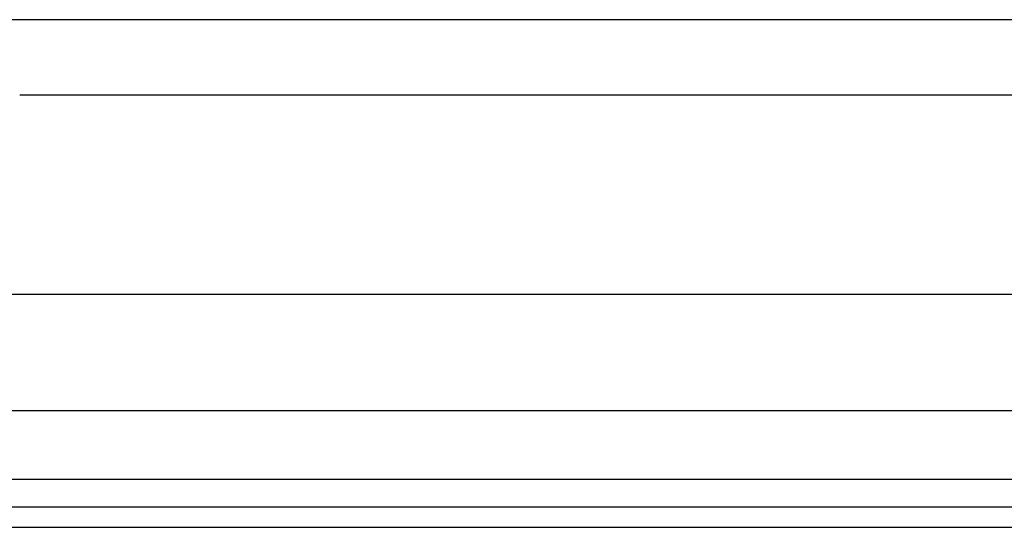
# Model space of a CAD drawing. Header units: inches. Extents: x 10 to 196, y 10 to 109.
# Tile 36 of 239: x 27.63 to 30.96, y 17.44 to 19.16. Entities that reach past the tile are written whole.
import ezdxf

# ---------------------------------------------------------------- set-up
doc = ezdxf.new("R2010")
doc.units = ezdxf.units.IN
doc.header["$MEASUREMENT"] = 0
doc.layers.add('Visible Edges(ANSI)', color=7, linetype='Continuous', lineweight=25)
doc.layers.add('Visible Tangent Edges(ANSI)', color=7, linetype='Continuous', lineweight=25)

msp = doc.modelspace()

# ---------------------------------------------------------------- linework, layer by layer
at = {"layer": 'Visible Edges(ANSI)'}
for p, q in [((31.3807, 19.157), (27.5424, 19.157)), ((31.2947, 18.9023), (27.6284, 18.9023)), ((11.2224, 18.2304), (33.3666, 18.2304)), ((33.3666, 17.8367), (11.2224, 17.8367)), ((34.1027, 17.511), (10.5067, 17.511)), ((10.5067, 17.443), (34.1027, 17.443))]:
    msp.add_line(p, q, dxfattribs=at)
at = {"layer": 'Visible Tangent Edges(ANSI)'}
msp.add_line((34.1027, 17.604), (10.5067, 17.604), dxfattribs=at)

doc.saveas('drawing.dxf')
